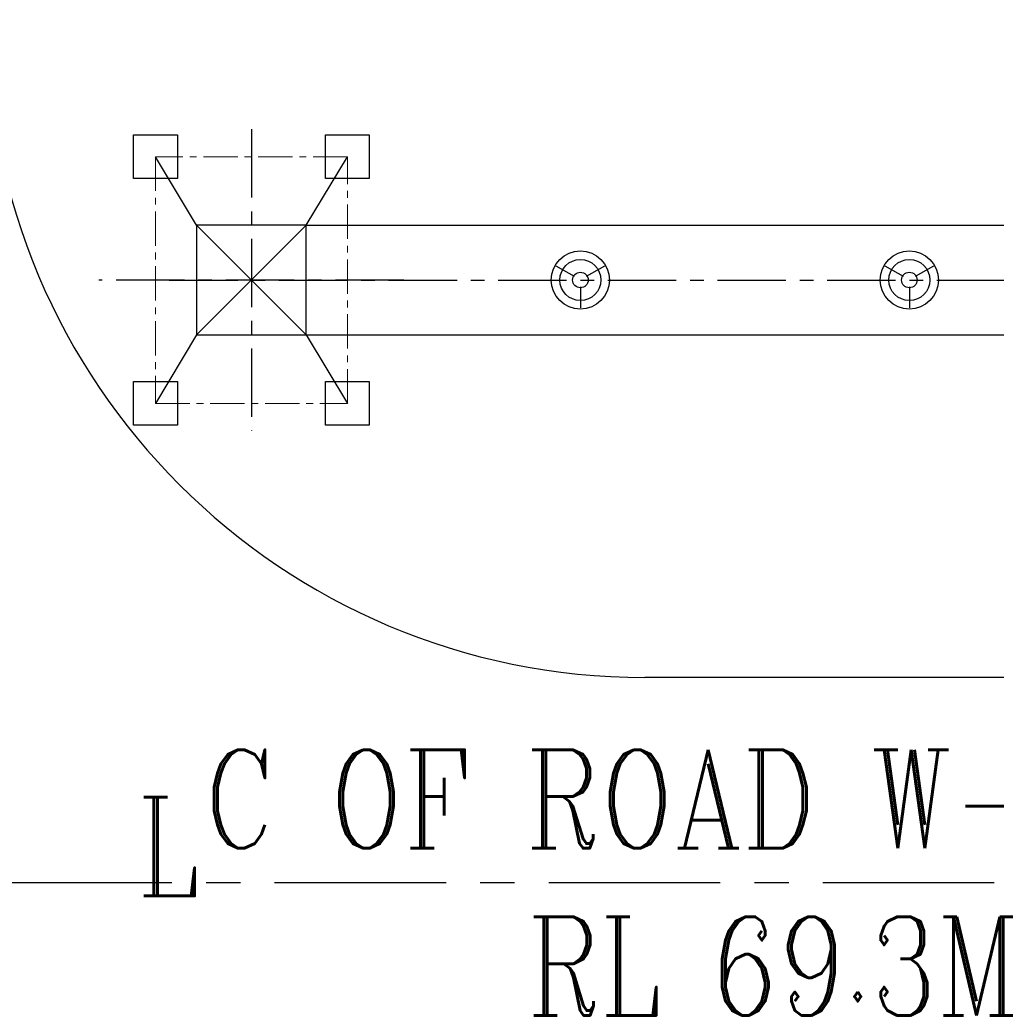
# Model space of a CAD drawing. Header units: inches. Extents: x -341304 to 31571016, y -692717 to 2132253.
# Tile 111 of 256: x 439809 to 457621, y -314698 to -296734. Entities that reach past the tile are written whole.
import ezdxf
from ezdxf.enums import TextEntityAlignment as Align

# ---------------------------------------------------------------- set-up
doc = ezdxf.new("R2010")
doc.units = ezdxf.units.IN
doc.header["$MEASUREMENT"] = 0
doc.linetypes.add('CENTER', pattern=[2, 1.25, -0.25, 0.25, -0.25])
for name, color, linetype in [('CEN', 1, 'CENTER'), ('TCE-ME-ROAD', 244, 'Continuous'), ('text', 3, 'Continuous'), ('TOWER', 7, 'Continuous')]:
    doc.layers.add(name, color=color, linetype=linetype)
doc.layers.add('CENTER', color=2, linetype='CENTER', lineweight=15)
doc.styles.add('ROMANC', font='ROMANC.SHX')

# ---------------------------------------------------------------- blocks, each defined once
blk = doc.blocks.new('BTG Road')
at = {"layer": 'TCE-ME-ROAD', "color": 11, "linetype": 'CENTER', "ltscale": 2500}
blk.add_line((2701394, 219644), (2701394, 641519), dxfattribs=at)
at = {"layer": 'TCE-ME-ROAD'}
blk.add_line((2705144, 568688), (2705144, 586019), dxfattribs=at)
blk.add_arc((2717144, 586019, 96251), 12000, 90, 180, dxfattribs=at)
blk = doc.blocks.new('400LAPL')
at = {"color": 230, "ltscale": 700}
for p, q in [((-442, 255), (-108, 62)), ((108, 62), (442, 255)), ((0, -125), (0, -510))]:
    blk.add_line(p, q, dxfattribs=at)
for radius, start, end in [(530, 0, 180), (530, 180, 0), (142, 0, 180), (142, 180, 0)]:
    blk.add_arc((0, 0), radius, start, end, dxfattribs=at)
blk = doc.blocks.new('TWRH')
at = {"ltscale": 3000}
for p, q in [((-1000, 1000), (-2250, 1750)), ((1000, 1000), (2250, 1750)), ((1000, 1000), (-1000, 1000)), ((-1000, 1000), (-1000, -1000)), ((1000, -1000), (1000, 1000)), ((-1000, -1000), (-2250, -1750)), ((-1000, -1000), (1000, -1000)), ((1000, -1000), (2250, -1750))]:
    blk.add_line(p, q, dxfattribs=at)
at = {"ltscale": 100}
for p, q in [((-1000, 1000), (1000, -1000)), ((1000, 1000), (-1000, -1000))]:
    blk.add_line(p, q, dxfattribs=at)
for points in [[(-2650, 2150), (-1850, 2150), (-1850, 1350), (-2650, 1350)], [(1850, 2150), (2650, 2150), (2650, 1350), (1850, 1350)], [(-2650, -1350), (-1850, -1350), (-1850, -2150), (-2650, -2150)], [(1850, -1350), (2650, -1350), (2650, -2150), (1850, -2150)]]:
    blk.add_lwpolyline(points, close=True, dxfattribs=at)
at = {"layer": 'CEN', "ltscale": 1000}
for p, q in [((0, -2781), (0, 2781)), ((2753, 0), (-2753, 0))]:
    blk.add_line(p, q, dxfattribs=at)
at = {"layer": 'CENTER', "color": 7, "ltscale": 500}
for p, q in [((2250, 1750), (-2250, 1750)), ((-2250, 1750), (-2250, -1750)), ((2250, -1750), (2250, 1750)), ((-2250, -1750), (2250, -1750))]:
    blk.add_line(p, q, dxfattribs=at)
blk = doc.blocks.new('A$C232611C6')
at = {"layer": 'CEN', "ltscale": 1000}
blk.add_line((7075, 11000, 0), (34075, 11000, 0), dxfattribs=at)
at = {"layer": 'TOWER', "color": 230}
for p, q in [((9575, 12000, 0), (33075, 12000, 0)), ((9575, 10000, 0), (33075, 10000, 0))]:
    blk.add_line(p, q, dxfattribs=at)
for centre in [(14575, 11000, 0), (20575, 11000, 0)]:
    blk.add_ellipse(centre, major_axis=(-265, -265), ratio=1, start_param=5.497787, end_param=11.780972, dxfattribs=at)
at = {"color": 230, "rotation": 90}
blk.add_blockref('TWRH', (8575, 11000, 0), dxfattribs=at)
at = {"layer": 'TOWER', "color": 230, "xscale": -1, "zscale": 1333.333333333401}
for p in [(14575, 11000, 0), (20575, 11000, 0)]:
    blk.add_blockref('400LAPL', p, dxfattribs=at)
blk = doc.blocks.new('GT REV-02')
at = {"color": 230}
blk.add_blockref('A$C232611C6', (-997690, 1191, 96251), dxfattribs=at)

msp = doc.modelspace()

# ---------------------------------------------------------------- block references
at = {"color": 230}
msp.add_blockref('GT REV-02', (1433150.1, -313674.2, 96251.3), dxfattribs=at)
at = {"layer": 'TCE-ME-ROAD', "rotation": 90}
msp.add_blockref('BTG Road', (1037228.5, -3013877.5), dxfattribs=at)

# ---------------------------------------------------------------- texts
at = {"layer": 'text', "style": 'ROMANC', "width": 0.8}
for s, p in [('C OF ROAD W-53.5M', (453662.9, -310952.2)), ('L', (442505, -311820.4)), ('RL 69.3M', (453662.9, -313999.4))]:
    msp.add_text(s, height=1800, dxfattribs=at).set_placement(p, align=Align.MIDDLE)

doc.saveas('drawing.dxf')
